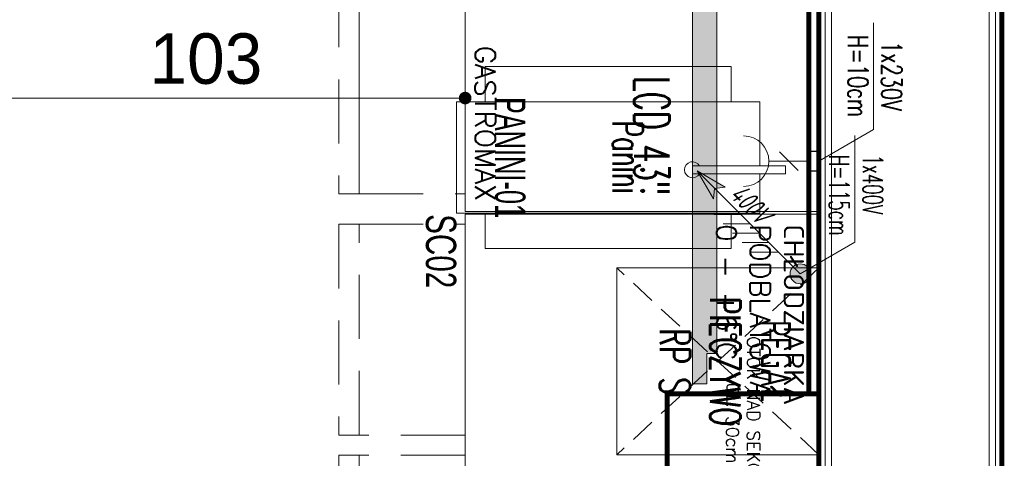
# Model space of a CAD drawing. Header units: millimetres. Extents: x -4835 to 23023, y -15404 to 3906.
# Tile 11 of 39: x -791 to -596, y 777 to 864. Entities that reach past the tile are written whole.
import ezdxf
from ezdxf.enums import TextEntityAlignment as Align

# ---------------------------------------------------------------- set-up
doc = ezdxf.new("R2010")
doc.units = ezdxf.units.MM
doc.linetypes.add('DASHED', pattern=[19.05, 12.7, -6.35])
doc.linetypes.add('DASHED2', pattern=[0.375, 0.25, -0.125])
doc.layers.get('0').update_dxf_attribs({"lineweight": 9})
doc.layers.add('- AGP-1_OPISY', color=7, linetype='Continuous', lineweight=9)
doc.layers.add('Instalacje elektryczne', color=1, linetype='Continuous', lineweight=15)
for name, color, linetype in [('Budowlane - Sciany Wew', 7, 'Continuous'), ('Indeksy_urządzeń_gastronomicznych', 242, 'Continuous'), ('Ściany', 51, 'Continuous')]:
    doc.layers.add(name, color=color, linetype=linetype)
doc.styles.add('cebart', font='isocpeur.ttf', dxfattribs={"width": 0.7, "oblique": 15, "height": 10})
doc.styles.add('JACEK_07', font='simplex.shx', dxfattribs={"width": 0.7})
doc.styles.add('PL_D50', font='GOTHIC.TTF', dxfattribs={"height": 10})
doc.styles.add('RomanS', font='simplex.shx')
doc.styles.add('style1', font='simplex.shx', dxfattribs={"width": 0.6})
doc.styles.add('text', font='simplex.shx')
doc.dimstyles.new('PLANCO D50', dxfattribs={"dimscale": 0.5, "dimtxt": 10, "dimasz": 5, "dimexe": 10, "dimexo": 15, "dimgap": 5, "dimtad": 1, "dimdec": 0, "dimrnd": 0.5, "dimzin": 12, "dimtxsty": 'PL_D50', "dimblk": 'DOT', "dimcen": 1.25, "dimadec": 0, "dimazin": 0, "dimtfac": 1, "dimtdec": 0, "dimtmove": 1, "dimatfit": 3, "dimldrblk": 'DOT', "dimfxl": 10, "dimfxlon": 1, "dimarcsym": 0})

# ---------------------------------------------------------------- blocks, each defined once
blk = doc.blocks.new('40GAZ_podklad_lewy')
at = {"layer": 'Budowlane - Sciany Wew', "color": 251, "linetype": 'Continuous', "lineweight": 20}
for points in [[(972.44, -512.75), (998.13, -512.75), (998.13, -515.25), (1006.12, -515.25), (1006.12, -1496.75), (972.44, -1496.75), (972.44, -844.75), (907.43, -844.75), (907.43, -837.25), (972.44, -837.25), (972.44, -582.75), (932.43, -582.75), (932.43, -575.25), (972.44, -575.25)], [(973.69, -514), (996.88, -514), (996.88, -516.5), (1004.87, -516.5), (1004.87, -1495.5), (973.69, -1495.5), (973.69, -843.5), (908.68, -843.5), (908.68, -838.5), (973.69, -838.5), (973.69, -581.5), (933.68, -581.5), (933.68, -576.5), (973.69, -576.5)]]:
    blk.add_lwpolyline(points, close=True, dxfattribs=at)
at = {"layer": 'Ściany', "const_width": 1}
blk.add_lwpolyline([(971.19, -511.5), (999.38, -511.5), (999.38, -514), (1007.37, -514), (1007.37, -1498), (971.19, -1498), (971.19, -846), (906.18, -846), (906.18, -836), (971.19, -836), (971.19, -584), (931.19, -584), (931.18, -574), (971.19, -574)], close=True, dxfattribs=at)
blk = doc.blocks.new('gn-230')
at = {"layer": 'Instalacje elektryczne'}
for p, q in [((-4, 0), (-19.8, 0)), ((-15.65, -3.75), (-8.15, 3.75))]:
    blk.add_line(p, q, dxfattribs=at)
at = {"layer": 'Instalacje elektryczne', "lineweight": 30}
blk.add_lwpolyline([(-4, -4), (0, -4), (0, 4), (-4, 4)], close=True, dxfattribs=at)
at = {"layer": 'Instalacje elektryczne'}
blk.add_arc((-29.8, 0), 10, 270, 90, dxfattribs=at)
blk = doc.blocks.new('*U72')
blk.add_lwpolyline([(0, 0), (95, 0), (95, -70), (0, -70), (0, 0)])
at = {"color": 253, "linetype": 'DASHED', "true_color": 0xa3a3a3}
for points in [[(43.75, -70), (43.75, -91), (2, -91), (2, -70)], [(47.75, -70), (47.75, -91), (89.5, -91), (89.5, -70)], [(2, -91), (2, -95), (43.75, -95), (43.75, -91), (2, -91)], [(47.75, -91), (47.75, -95), (89.5, -95), (89.5, -91), (47.75, -91)]]:
    blk.add_lwpolyline(points, dxfattribs=at)
at = {"layer": 'Instalacje elektryczne'}
blk.add_lwpolyline([(85, 0), (78.75, 10.83), (57.58, 10.83)], dxfattribs=at)
at = {"layer": 'Instalacje elektryczne', "xscale": -0.5, "yscale": 0.5, "zscale": 0.5, "rotation": 270}
blk.add_blockref('gn-230', (85, 0), dxfattribs=at)
at = {"color": 242, "insert": (2, -2.95), "char_height": 5, "width": 58.8906, "attachment_point": 1, "style": 'text'}
blk.add_mtext('{\\H0.8x;CHŁODZIARKA PODBLATOWA\\P0 - +6%%DC}', dxfattribs=at)
at = {"insert": (93, -68), "char_height": 4, "width": 172.3315, "attachment_point": 9, "style": 'RomanS'}
blk.add_mtext('GASTROMAX', dxfattribs=at)
at = {"layer": 'Indeksy_urządzeń_gastronomicznych', "color": 242, "insert": (10.24, -74.81), "char_height": 6, "width": 20.4806, "attachment_point": 5, "style": 'JACEK_07'}
blk.add_mtext('\\pxql;{\\fArial|b0|i0|c238|p34;SC02}', dxfattribs=at)
at = {"layer": 'Instalacje elektryczne', "insert": (68.16, 11.05), "char_height": 4, "width": 21.1655, "attachment_point": 5, "style": 'JACEK_07'}
blk.add_mtext('1x230V\\PH=10cm', dxfattribs=at)
blk = doc.blocks.new('*U73')
blk.add_lwpolyline([(0, 0), (95, 0), (95, -70), (0, -70), (0, 0)])
at = {"color": 253, "linetype": 'DASHED', "true_color": 0xa3a3a3}
for points in [[(45.75, -70), (45.75, -91), (4, -91), (4, -70)], [(49.75, -70), (49.75, -91), (91.5, -91), (91.5, -70)], [(4, -91), (4, -95), (45.75, -95), (45.75, -91), (4, -91)], [(49.75, -91), (49.75, -95), (91.5, -95), (91.5, -91), (49.75, -91)]]:
    blk.add_lwpolyline(points, dxfattribs=at)
at = {"layer": 'Instalacje elektryczne'}
blk.add_lwpolyline([(85, 0), (78.75, 10.83), (57.58, 10.83)], dxfattribs=at)
at = {"layer": 'Instalacje elektryczne', "xscale": -0.5, "yscale": 0.5, "zscale": 0.5, "rotation": 270}
blk.add_blockref('gn-230', (85, 0), dxfattribs=at)
at = {"color": 242, "insert": (2, -2), "char_height": 5, "width": 58.8906, "attachment_point": 1, "style": 'text'}
blk.add_mtext('{\\H0.8x;ZAMRAŻARKA\\PPODBLATOWA\\P-10 - -22%%DC}', dxfattribs=at)
at = {"insert": (93, -68), "char_height": 4, "width": 172.3315, "attachment_point": 9, "style": 'RomanS'}
blk.add_mtext('GASTROMAX', dxfattribs=at)
at = {"layer": 'Indeksy_urządzeń_gastronomicznych', "color": 242, "insert": (10.24, -74.81), "char_height": 6, "width": 20.4806, "attachment_point": 5, "style": 'JACEK_07'}
blk.add_mtext('\\pxql;{\\fArial|b0|i0|c238|p34;SM02}', dxfattribs=at)
at = {"layer": 'Instalacje elektryczne', "insert": (68.16, 11.05), "char_height": 4, "width": 21.1655, "attachment_point": 5, "style": 'JACEK_07'}
blk.add_mtext('1x230V\\PH=10cm', dxfattribs=at)
blk = doc.blocks.new('K-400')
at = {"layer": 'Instalacje elektryczne'}
h = blk.add_hatch(color=256, dxfattribs=at)
h.paths.add_polyline_path([(40.76, 40.76), (33.87, 33.87), (34.29, 29.72)])
h.paths.add_polyline_path([(29.72, 34.29), (33.87, 33.87), (40.76, 40.76)])
blk.add_hatch(color=256, dxfattribs=at).paths.add_polyline_path([(3.96, 0, 1), (-3.96, 0, 1)])
for p, q in [((0, 0), (40.76, 40.76)), ((40.76, 40.76), (29.72, 34.29)), ((40.76, 40.76), (34.29, 29.72)), ((23.56, 34.17), (23.56, 23.56)), ((29.72, 34.29), (33.87, 33.87)), ((34.29, 29.72), (33.87, 33.87)), ((19.83, 30.44), (19.83, 19.83)), ((16.11, 26.71), (16.11, 16.11)), ((12.38, 22.99), (12.38, 12.38)), ((8.65, 19.26), (8.65, 8.65))]:
    blk.add_line(p, q, dxfattribs=at)
blk.add_circle((0, 0), 3.96, dxfattribs=at)
at = {"layer": 'Instalacje elektryczne', "style": 'cebart', "oblique": 15, "width": 0.7}
blk.add_text('400V', height=8, rotation=225, dxfattribs=at).set_placement((30.91, 28.38))
blk = doc.blocks.new('Panini_ELX')
blk.add_lwpolyline([(19.7, 10.75), (21.26, 10.75), (21.26, -7.64), (19.7, -7.64)], close=True)
for points in [[(7.05, 5.65), (7.05, -54.35), (29.05, -54.35), (29.05, 5.65), (21.26, 5.65)], [(19.7, 5.65), (7.05, 5.65)], [(0, 0), (7.05, 0)], [(7.05, -48.7), (0, -48.7), (0, 0)], [(29.05, 0), (36.1, 0), (36.1, -48.7), (29.05, -48.7)]]:
    blk.add_lwpolyline(points)
blk.add_arc((20.48, -7.64), 1.59, 119.4619, 60.5381)
at = {"layer": 'Instalacje elektryczne'}
blk.add_lwpolyline([(41.1, 13.65), (34.85, 24.48), (13.68, 24.48)], dxfattribs=at)
at = {"layer": 'Instalacje elektryczne', "xscale": 0.5, "yscale": 0.5, "zscale": 0.5, "rotation": 180}
blk.add_blockref('K-400', (41.1, 13.65), dxfattribs=at)
at = {"layer": '- AGP-1_OPISY', "color": 242, "insert": (18.05, -20.5), "char_height": 6, "width": 41, "attachment_point": 5, "style": 'style1'}
blk.add_mtext('Panini', dxfattribs=at)
at = {"layer": 'Indeksy_urządzeń_gastronomicznych', "color": 242, "insert": (0, -40.7), "char_height": 6, "width": 36.1, "attachment_point": 1, "style": 'style1'}
blk.add_mtext('\\pxqc;{\\fArial|b0|i0|c238|p34;PANINI-01}', dxfattribs=at)
at = {"layer": 'Instalacje elektryczne', "insert": (17.49, 30.04), "char_height": 4, "width": 32.4538, "attachment_point": 1, "style": 'style1'}
blk.add_mtext('1x400V\\PH=115cm', dxfattribs=at)
blk = doc.blocks.new('_Dot')
at = {"color": 0, "linetype": 'ByBlock', "lineweight": -2}
blk.add_line((-0.5, 0), (-1, 0), dxfattribs=at)
at = {"color": 0, "linetype": 'ByBlock', "const_width": 0.5}
blk.add_lwpolyline([(-0.25, 0, 1), (0.25, 0, 1)], format="xyb", close=True, dxfattribs=at)
blk = doc.blocks.new('*D184')
at = {"color": 0, "lineweight": -2}
for p, q in [((15879.3, 8313.96), (15879.3, 8319.36)), ((15776.7, 8314.36), (15776.7, 8309.36)), ((15779.2, 8314.36), (15876.8, 8314.36))]:
    blk.add_line(p, q, dxfattribs=at)
at = {"layer": 'Defpoints', "color": 0}
for p in [(15776.7, 8317.98), (15879.3, 8314.36), (15879.3, 8301.97)]:
    blk.add_point(p, dxfattribs=at)
at = {"color": 0, "linetype": 'ByBlock', "lineweight": -2, "xscale": 2.5, "yscale": 2.5, "zscale": 2.5, "rotation": 180}
blk.add_blockref('_Dot', (15776.7, 8314.36), dxfattribs=at)
at = {"color": 0, "linetype": 'ByBlock', "lineweight": -2, "xscale": 2.5, "yscale": 2.5, "zscale": 2.5}
blk.add_blockref('_Dot', (15879.3, 8314.36), dxfattribs=at)
at = {"color": 0, "insert": (15828, 8322.11), "char_height": 10, "attachment_point": 5, "style": 'PL_D50'}
blk.add_mtext('103', dxfattribs=at)
blk = doc.blocks.new('RP S')
at = {"color": 253, "linetype": 'DASHED2', "ltscale": 20, "true_color": 0x9e9e9e}
for p, q in [((26080.4, 17957.24), (26043.4, 17917.24)), ((26043.4, 17957.24), (26080.4, 17917.24))]:
    blk.add_line(p, q, dxfattribs=at)
blk.add_lwpolyline([(26043.4, 17957.24), (26080.4, 17957.24), (26080.4, 17917.24), (26043.4, 17917.24)], close=True)
at = {"color": 7, "insert": (26061.9, 17938.74), "char_height": 6, "width": 101.2, "attachment_point": 5, "style": 'JACEK_07'}
blk.add_mtext('{\\W0.65;REGAŁ\\PPIECZYWO\\PRP S}', dxfattribs=at)
blk = doc.blocks.new('*U344')
blk.add_blockref('RP S', (-26043.4, -17957.24))
blk = doc.blocks.new('*U435')
at = {"linetype": 'DASHED', "const_width": 1}
blk.add_lwpolyline([(-21.26, 0), (203.96, 0), (203.96, -2), (-21.26, -2)], close=True, dxfattribs=at)
at = {"insert": (0, -6.94), "char_height": 2.5, "width": 50, "attachment_point": 5, "style": 'RomanS'}
blk.add_mtext('OTOK \\PPŁYTA MEBLOWA', dxfattribs=at)
blk = doc.blocks.new('*U455')
at = {"linetype": 'DASHED', "const_width": 1}
blk.add_lwpolyline([(-5.8, 0), (53.61, 0), (53.61, -30), (-5.8, -30)], close=True, dxfattribs=at)
at = {"insert": (0, -15), "char_height": 2.5, "width": 50, "attachment_point": 5, "style": 'RomanS'}
blk.add_mtext('OTOK NAD SEKCJAMI \\PGŁ. 30cm', dxfattribs=at)
blk = doc.blocks.new('43 LCD top')
at = {"true_color": 0xff2929}
h = blk.add_hatch(color=20, dxfattribs=at)
h.dxf.hatch_style = 1
h.paths.add_polyline_path([(3419.81, 2134.69), (3516.56, 2134.69), (3516.56, 2137.52), (3510.56, 2137.52), (3510.56, 2139.52), (3425.81, 2139.52), (3425.81, 2137.52), (3419.81, 2137.52)])
blk.add_lwpolyline([(3419.81, 2134.69), (3516.56, 2134.69), (3516.56, 2137.52), (3510.56, 2137.52), (3510.56, 2139.52), (3425.81, 2139.52), (3425.81, 2137.52), (3419.81, 2137.52)], close=True)
for p in [(3417.81, 2157.69), (3468.18, 2157.69), (3518.56, 2157.69), (3417.81, 2134.69), (3518.56, 2134.69)]:
    blk.add_point(p)
at = {"layer": '- AGP-1_OPISY', "insert": (3455.65, 2130.11), "char_height": 7, "attachment_point": 1, "style": 'style1'}
blk.add_mtext_dynamic_manual_height_columns('LCD 43"', width=55.1787, gutter_width=50, heights=[0], dxfattribs=at)
blk = doc.blocks.new('*U156')
blk.add_blockref('43 LCD top', (-3226.31, -2134.69))
blk = doc.blocks.new('C')
at = {"color": 6}
blk.add_blockref('40GAZ_podklad_lewy', (14978.11, 9594.99), dxfattribs=at)
at = {"rotation": 270}
for name, p in [('*U156', (15924.3, 8548.02)), ('*U435', (15949.3, 8459.74)), ('*U73', (15949.3, 8386.86)), ('Panini_ELX', (15931.93, 8320.64)), ('*U72', (15949.3, 8291.36)), ('*U344', (15949.3, 8280.71)), ('*U455', (15949.3, 8249.97))]:
    blk.add_blockref(name, p, dxfattribs=at)
at = {"style": 'RomanS'}
for tag, p in [('PIWO', (15267.09, 8677.75)), ('NABIAŁ/WODA', (15408.98, 8677.12)), ('ART.SPOŻ/PIECZYWO', (15532.08, 8676.66)), ('PIWO', (15207.95, 8676.64)), ('NAP.KOLOR/SOKI', (15343.12, 8676.92)), ('NAP.FUNKCJO', (15477.31, 8560.33)), ('WODA', (15287.59, 8558.33)), ('NAP.FUNKCJO', (15590.48, 8190.22))]:
    blk.add_attdef(tag, text='', height=5, dxfattribs=at).set_placement(p, align=Align.TOP_CENTER)
for tag, p in [('HIGIENA/SEZON', (15061.42, 8584.21)), ('NAP.KOLOR', (15247.47, 8484.93)), ('CIASTKA', (15515.92, 8480.98)), ('PIWO', (15326.45, 8485.01)), ('SOKI', (15435.42, 8482.47)), ('CHIPSY/SŁONE', (15435.11, 8413.61)), ('NAP.KOLOR', (15248.06, 8414.46)), ('SŁODYCZE', (15516.21, 8415.79)), ('PIWO', (15326.04, 8419.43))]:
    blk.add_attdef(tag, text='', height=5, rotation=90, dxfattribs=at).set_placement(p, align=Align.TOP_CENTER)
dim = blk.add_linear_dim(base=(15879.3, 8314.36), p1=(15776.7, 8317.98), p2=(15879.3, 8301.97), dimstyle='PLANCO D50', override={"dimtxsty": 'PL_D50', "dimldrblk": 'Dot', "dimfxl": 0.8})
dim.commit()
dim.dimension.update_dxf_attribs({"geometry": '*D184', "text_midpoint": (15828, 8322.11)})

msp = doc.modelspace()

# ---------------------------------------------------------------- block references
msp.add_blockref('C', (-16582.0281, -7466.0778))

doc.saveas('drawing.dxf')
